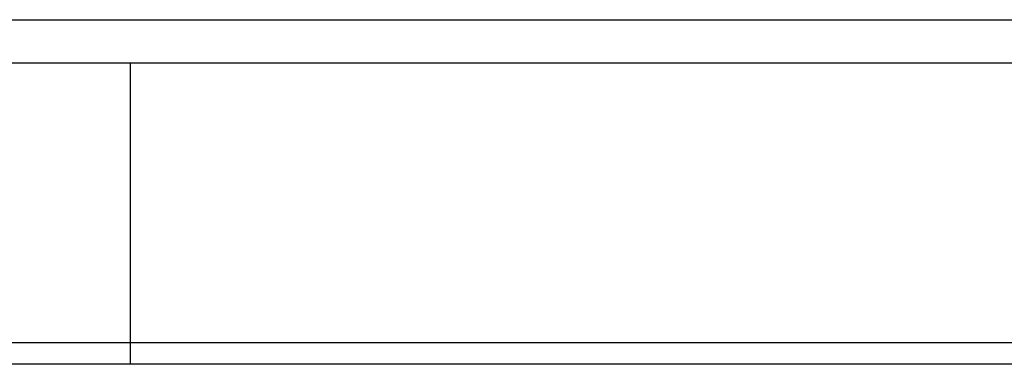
# Model space of a CAD drawing. Header units: millimetres. Extents: x 30 to 793, y 215 to 510.
# Tile 31 of 48: x 612 to 658, y 264 to 280. Entities that reach past the tile are written whole.
import ezdxf
from ezdxf.lldxf.tags import DXFTag

# ---------------------------------------------------------------- set-up
doc = ezdxf.new("R2010")
doc.units = ezdxf.units.MM
doc.layers.add('HID', color=2, linetype='DASHED')
doc.layers.add('OUT', color=3, linetype='CONTINUOUS')
tags = doc.linetypes.add('DASHED', pattern=[25.72, 12.86, -12.86]).pattern_tags.tags
tags[6:7] = [DXFTag(74, 4), DXFTag(75, 0), DXFTag(340, '0'), DXFTag(46, 0.0), DXFTag(50, 0.0), DXFTag(44, 0.0), DXFTag(45, 0.0)]
tags[4:5] = [DXFTag(74, 4), DXFTag(75, 0), DXFTag(340, '0'), DXFTag(46, 0.0), DXFTag(50, 0.0), DXFTag(44, 0.0), DXFTag(45, 0.0)]

msp = doc.modelspace()

# ---------------------------------------------------------------- linework, layer by layer
at = {"layer": 'HID', "color": 0, "ltscale": 0.5}
msp.add_line((617.115, 264.403), (617.115, 278.403), dxfattribs=at)
msp.add_open_spline([(793.115, 265.403), (340.884, 265.403)], degree=1, dxfattribs=at)
at = {"layer": 'OUT', "color": 0}
for p, q in [((503.365, 280.403), (709.865, 280.403)), ((503.365, 278.403), (709.865, 278.403)), ((793.115, 264.403), (273.115, 264.403))]:
    msp.add_line(p, q, dxfattribs=at)

doc.saveas('drawing.dxf')
